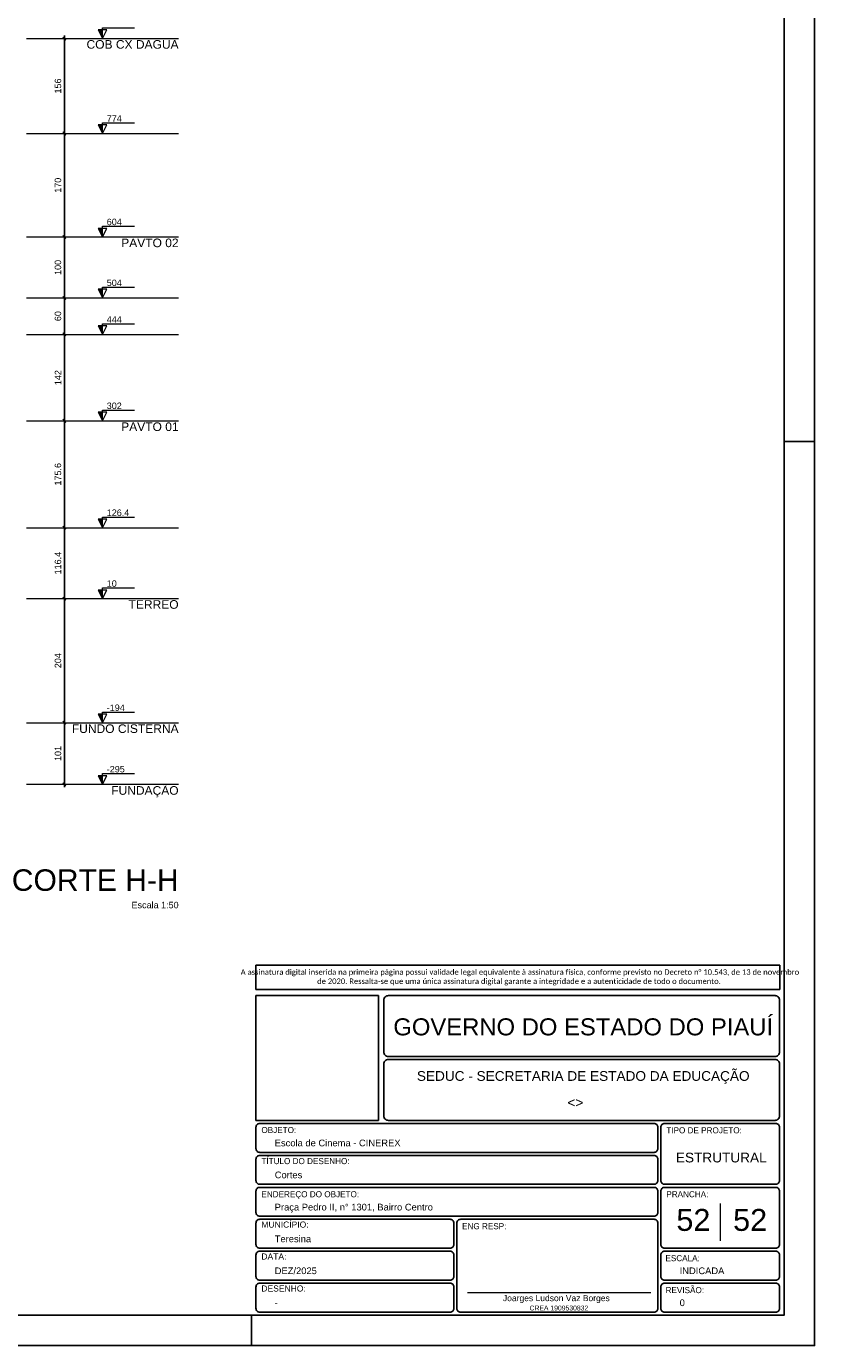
# Model space of a CAD drawing. Header units: millimetres. Extents: x 0 to 119, y 0 to 84.
# Tile 5 of 8: x 93 to 119, y 0 to 43. Entities that reach past the tile are written whole.
import ezdxf

# ---------------------------------------------------------------- set-up
doc = ezdxf.new("R2010")
doc.units = ezdxf.units.MM
doc.header["$MEASUREMENT"] = 0
doc.linetypes.add('DASHED', pattern=[1.905, 1.27, -0.635])
doc.linetypes.add('NULL', pattern=[0])
doc.layers.get('0').update_dxf_attribs({"lineweight": 18})
for name, color, linetype, lineweight in [('FO-Cotas', 5, 'Continuous', 5), ('FO-Indicações', 7, 'Continuous', 5), ('FO-Níveis', 9, 'DASHED', 5), ('FO-Títulos', 1, 'Continuous', 20), ('Nível 1', 7, 'Continuous', 0), ('Textos', 7, 'Continuous', 9)]:
    doc.layers.add(name, color=color, linetype=linetype, lineweight=lineweight)
for name, color, linetype in [('Pena 01', 1, 'Continuous'), ('SEDUC_MARF', 1, 'Continuous'), ('SEDUC_MARGG', 7, 'Continuous'), ('SEDUC_TXT01', 1, 'Continuous'), ('SEDUC_TXT02', 2, 'Continuous'), ('SEDUC_TXT05', 5, 'Continuous')]:
    doc.layers.add(name, color=color, linetype=linetype)
doc.styles.add('Arial', font='txt')
doc.styles.add('Calibri', font='txt')
doc.styles.add('TwCenMT', font='txt')
doc.dimstyles.new('UM_50.000000', dxfattribs={"dimtxt": 0.18, "dimasz": 0.1, "dimexe": 0.1, "dimexo": 0.2, "dimgap": 0, "dimtad": 1, "dimtih": 1, "dimtoh": 1, "dimdec": 1, "dimlfac": 50, "dimzin": 0, "dimdsep": 46, "dimtxsty": 'Standard', "dimcen": 0.09, "dimdle": 0.1, "dimadec": 1, "dimazin": 2, "dimtfac": 1, "dimtdec": 4, "dimtofl": 0, "dimtmove": 0, "dimatfit": 3, "dimfxl": 1, "dimtolj": 1, "dimarcsym": 0})

# ---------------------------------------------------------------- blocks, each defined once
blk = doc.blocks.new('_Oblique')
at = {"color": 0, "linetype": 'ByBlock', "lineweight": -2}
blk.add_line((-0.5, -0.5), (0.5, 0.5), dxfattribs=at)
blk = doc.blocks.new('*D28')
at = {"layer": 'Defpoints', "color": 0}
for p in [(94.26, 20.463), (94.26, 20.463), (94.26, 18.443)]:
    blk.add_point(p, dxfattribs=at)
at = {"layer": 'FO-Cotas', "color": 0, "linetype": 'Continuous', "lineweight": -2}
blk.add_line((94.26, 18.343), (94.26, 20.563), dxfattribs=at)
at = {"layer": 'FO-Cotas', "color": 0, "lineweight": -2, "xscale": 0.1, "yscale": 0.1, "zscale": 0.1}
for p, rotation in [((94.26, 20.463), 90), ((94.26, 18.443), 270)]:
    blk.add_blockref('_Oblique', p, dxfattribs=dict(at, rotation=rotation))
at = {"layer": 'FO-Cotas', "color": 7, "insert": (94.048, 19.453), "char_height": 0.2118, "attachment_point": 5, "rotation": 90, "style": 'Arial'}
blk.add_mtext('\\A1;101', dxfattribs=at)
blk = doc.blocks.new('*D29')
at = {"layer": 'Defpoints', "color": 0}
for p in [(94.26, 24.543), (94.26, 24.543), (94.26, 20.463)]:
    blk.add_point(p, dxfattribs=at)
at = {"layer": 'FO-Cotas', "color": 0, "linetype": 'Continuous', "lineweight": -2}
blk.add_line((94.26, 20.363), (94.26, 24.643), dxfattribs=at)
at = {"layer": 'FO-Cotas', "color": 0, "lineweight": -2, "xscale": 0.1, "yscale": 0.1, "zscale": 0.1}
for p, rotation in [((94.26, 24.543), 90), ((94.26, 20.463), 270)]:
    blk.add_blockref('_Oblique', p, dxfattribs=dict(at, rotation=rotation))
at = {"layer": 'FO-Cotas', "color": 7, "insert": (94.048, 22.503), "char_height": 0.2118, "attachment_point": 5, "rotation": 90, "style": 'Arial'}
blk.add_mtext('\\A1;204', dxfattribs=at)
blk = doc.blocks.new('*D30')
at = {"layer": 'Defpoints', "color": 0}
for p in [(94.26, 26.871), (94.26, 26.871), (94.26, 24.543)]:
    blk.add_point(p, dxfattribs=at)
at = {"layer": 'FO-Cotas', "color": 0, "linetype": 'Continuous', "lineweight": -2}
blk.add_line((94.26, 24.443), (94.26, 26.971), dxfattribs=at)
at = {"layer": 'FO-Cotas', "color": 0, "lineweight": -2, "xscale": 0.1, "yscale": 0.1, "zscale": 0.1}
for p, rotation in [((94.26, 26.871), 90), ((94.26, 24.543), 270)]:
    blk.add_blockref('_Oblique', p, dxfattribs=dict(at, rotation=rotation))
at = {"layer": 'FO-Cotas', "color": 7, "insert": (94.048, 25.707), "char_height": 0.2118, "attachment_point": 5, "rotation": 90, "style": 'Arial'}
blk.add_mtext('\\A1;116.4', dxfattribs=at)
blk = doc.blocks.new('*D31')
at = {"layer": 'Defpoints', "color": 0}
for p in [(94.26, 30.383), (94.26, 30.383), (94.26, 26.871)]:
    blk.add_point(p, dxfattribs=at)
at = {"layer": 'FO-Cotas', "color": 0, "linetype": 'Continuous', "lineweight": -2}
blk.add_line((94.26, 26.771), (94.26, 30.483), dxfattribs=at)
at = {"layer": 'FO-Cotas', "color": 0, "lineweight": -2, "xscale": 0.1, "yscale": 0.1, "zscale": 0.1}
for p, rotation in [((94.26, 30.383), 90), ((94.26, 26.871), 270)]:
    blk.add_blockref('_Oblique', p, dxfattribs=dict(at, rotation=rotation))
at = {"layer": 'FO-Cotas', "color": 7, "insert": (94.048, 28.627), "char_height": 0.2118, "attachment_point": 5, "rotation": 90, "style": 'Arial'}
blk.add_mtext('\\A1;175.6', dxfattribs=at)
blk = doc.blocks.new('*D32')
at = {"layer": 'Defpoints', "color": 0}
for p in [(94.26, 33.223), (94.26, 33.223), (94.26, 30.383)]:
    blk.add_point(p, dxfattribs=at)
at = {"layer": 'FO-Cotas', "color": 0, "linetype": 'Continuous', "lineweight": -2}
blk.add_line((94.26, 30.283), (94.26, 33.323), dxfattribs=at)
at = {"layer": 'FO-Cotas', "color": 0, "lineweight": -2, "xscale": 0.1, "yscale": 0.1, "zscale": 0.1}
for p, rotation in [((94.26, 33.223), 90), ((94.26, 30.383), 270)]:
    blk.add_blockref('_Oblique', p, dxfattribs=dict(at, rotation=rotation))
at = {"layer": 'FO-Cotas', "color": 7, "insert": (94.048, 31.803), "char_height": 0.2118, "attachment_point": 5, "rotation": 90, "style": 'Arial'}
blk.add_mtext('\\A1;142', dxfattribs=at)
blk = doc.blocks.new('*D33')
at = {"layer": 'Defpoints', "color": 0}
for p in [(94.26, 34.423), (94.26, 34.423), (94.26, 33.223)]:
    blk.add_point(p, dxfattribs=at)
at = {"layer": 'FO-Cotas', "color": 0, "linetype": 'Continuous', "lineweight": -2}
blk.add_line((94.26, 33.123), (94.26, 34.523), dxfattribs=at)
at = {"layer": 'FO-Cotas', "color": 0, "lineweight": -2, "xscale": 0.1, "yscale": 0.1, "zscale": 0.1}
for p, rotation in [((94.26, 34.423), 90), ((94.26, 33.223), 270)]:
    blk.add_blockref('_Oblique', p, dxfattribs=dict(at, rotation=rotation))
at = {"layer": 'FO-Cotas', "color": 7, "insert": (94.048, 33.823), "char_height": 0.2118, "attachment_point": 5, "rotation": 90, "style": 'Arial'}
blk.add_mtext('\\A1;60', dxfattribs=at)
blk = doc.blocks.new('*D34')
at = {"layer": 'Defpoints', "color": 0}
for p in [(94.26, 36.423), (94.26, 36.423), (94.26, 34.423)]:
    blk.add_point(p, dxfattribs=at)
at = {"layer": 'FO-Cotas', "color": 0, "linetype": 'Continuous', "lineweight": -2}
blk.add_line((94.26, 34.323), (94.26, 36.523), dxfattribs=at)
at = {"layer": 'FO-Cotas', "color": 0, "lineweight": -2, "xscale": 0.1, "yscale": 0.1, "zscale": 0.1}
for p, rotation in [((94.26, 36.423), 90), ((94.26, 34.423), 270)]:
    blk.add_blockref('_Oblique', p, dxfattribs=dict(at, rotation=rotation))
at = {"layer": 'FO-Cotas', "color": 7, "insert": (94.048, 35.423), "char_height": 0.2118, "attachment_point": 5, "rotation": 90, "style": 'Arial'}
blk.add_mtext('\\A1;100', dxfattribs=at)
blk = doc.blocks.new('*D35')
at = {"layer": 'Defpoints', "color": 0}
for p in [(94.26, 39.823), (94.26, 39.823), (94.26, 36.423)]:
    blk.add_point(p, dxfattribs=at)
at = {"layer": 'FO-Cotas', "color": 0, "linetype": 'Continuous', "lineweight": -2}
blk.add_line((94.26, 36.323), (94.26, 39.923), dxfattribs=at)
at = {"layer": 'FO-Cotas', "color": 0, "lineweight": -2, "xscale": 0.1, "yscale": 0.1, "zscale": 0.1}
for p, rotation in [((94.26, 39.823), 90), ((94.26, 36.423), 270)]:
    blk.add_blockref('_Oblique', p, dxfattribs=dict(at, rotation=rotation))
at = {"layer": 'FO-Cotas', "color": 7, "insert": (94.048, 38.123), "char_height": 0.2118, "attachment_point": 5, "rotation": 90, "style": 'Arial'}
blk.add_mtext('\\A1;170', dxfattribs=at)
blk = doc.blocks.new('*D36')
at = {"layer": 'Defpoints', "color": 0}
for p in [(94.26, 42.943), (94.26, 42.943), (94.26, 39.823)]:
    blk.add_point(p, dxfattribs=at)
at = {"layer": 'FO-Cotas', "color": 0, "linetype": 'Continuous', "lineweight": -2}
blk.add_line((94.26, 39.723), (94.26, 43.043), dxfattribs=at)
at = {"layer": 'FO-Cotas', "color": 0, "lineweight": -2, "xscale": 0.1, "yscale": 0.1, "zscale": 0.1}
for p, rotation in [((94.26, 42.943), 90), ((94.26, 39.823), 270)]:
    blk.add_blockref('_Oblique', p, dxfattribs=dict(at, rotation=rotation))
at = {"layer": 'FO-Cotas', "color": 7, "insert": (94.048, 41.383), "char_height": 0.2118, "attachment_point": 5, "rotation": 90, "style": 'Arial'}
blk.add_mtext('\\A1;156', dxfattribs=at)

msp = doc.modelspace()

# ---------------------------------------------------------------- hatches: boundary and pattern name
at = {"layer": 'FO-Indicações', "linetype": 'Continuous'}
for points in [[(95.5101, 42.9432), (95.5101, 43.2232), (95.3701, 43.2232), (95.5101, 42.9432)], [(95.5101, 39.8232), (95.5101, 40.1032), (95.3701, 40.1032), (95.5101, 39.8232)], [(95.5101, 36.4232), (95.5101, 36.7032), (95.3701, 36.7032), (95.5101, 36.4232)], [(95.5101, 34.4232), (95.5101, 34.7032), (95.3701, 34.7032), (95.5101, 34.4232)], [(95.5101, 33.2232), (95.5101, 33.5032), (95.3701, 33.5032), (95.5101, 33.2232)], [(95.5101, 30.3832), (95.5101, 30.6632), (95.3701, 30.6632), (95.5101, 30.3832)], [(95.5101, 26.8712), (95.5101, 27.1512), (95.3701, 27.1512), (95.5101, 26.8712)], [(95.5101, 24.5432), (95.5101, 24.8232), (95.3701, 24.8232), (95.5101, 24.5432)], [(95.5101, 20.4632), (95.5101, 20.7432), (95.3701, 20.7432), (95.5101, 20.4632)], [(95.5101, 18.4432), (95.5101, 18.7232), (95.3701, 18.7232), (95.5101, 18.4432)]]:
    msp.add_hatch(color=7, dxfattribs=at).paths.add_polyline_path(points)

# ---------------------------------------------------------------- linework, layer by layer
msp.add_line((107.4964, 1.7423), (113.5173, 1.7423))
at = {"layer": 'FO-Indicações'}
for points in [[(95.5101, 42.9432), (95.6501, 43.2232), (95.3701, 43.2232), (95.5101, 42.9432), (95.5101, 43.2932), (96.5601, 43.2932)], [(95.5101, 39.8232), (95.6501, 40.1032), (95.3701, 40.1032), (95.5101, 39.8232), (95.5101, 40.1732), (96.5601, 40.1732)], [(95.5101, 36.4232), (95.6501, 36.7032), (95.3701, 36.7032), (95.5101, 36.4232), (95.5101, 36.7732), (96.5601, 36.7732)], [(95.5101, 34.4232), (95.6501, 34.7032), (95.3701, 34.7032), (95.5101, 34.4232), (95.5101, 34.7732), (96.5601, 34.7732)], [(95.5101, 33.2232), (95.6501, 33.5032), (95.3701, 33.5032), (95.5101, 33.2232), (95.5101, 33.5732), (96.5601, 33.5732)], [(95.5101, 30.3832), (95.6501, 30.6632), (95.3701, 30.6632), (95.5101, 30.3832), (95.5101, 30.7332), (96.5601, 30.7332)], [(95.5101, 26.8712), (95.6501, 27.1512), (95.3701, 27.1512), (95.5101, 26.8712), (95.5101, 27.2212), (96.5601, 27.2212)], [(95.5101, 24.5432), (95.6501, 24.8232), (95.3701, 24.8232), (95.5101, 24.5432), (95.5101, 24.8932), (96.5601, 24.8932)], [(95.5101, 20.4632), (95.6501, 20.7432), (95.3701, 20.7432), (95.5101, 20.4632), (95.5101, 20.8132), (96.5601, 20.8132)], [(95.5101, 18.4432), (95.6501, 18.7232), (95.3701, 18.7232), (95.5101, 18.4432), (95.5101, 18.7932), (96.5601, 18.7932)]]:
    msp.add_lwpolyline(points, dxfattribs=at)
at = {"layer": 'FO-Níveis', "linetype": 'Continuous', "ltscale": 0.2}
for p, q in [((93.0101, 42.9432), (98.0101, 42.9432)), ((93.0101, 39.8232), (98.0101, 39.8232)), ((93.0101, 36.4232), (98.0101, 36.4232)), ((93.0101, 34.4232), (98.0101, 34.4232)), ((93.0101, 33.2232), (98.0101, 33.2232)), ((93.0101, 30.3832), (98.0101, 30.3832)), ((93.0101, 26.8712), (98.0101, 26.8712)), ((93.0101, 24.5432), (98.0101, 24.5432)), ((93.0101, 20.4632), (98.0101, 20.4632)), ((93.0101, 18.4432), (98.0101, 18.4432))]:
    msp.add_line(p, q, dxfattribs=at)
at = {"layer": 'Nível 1'}
msp.add_line((115.8, 4.6717), (115.8, 3.4409), dxfattribs=at)
at = {"layer": 'Pena 01'}
for p, q in [((100.55, 12.4952), (117.7575, 12.4952)), ((100.55, 12.4952), (100.55, 11.6972)), ((117.7575, 12.4952), (117.7575, 11.6972)), ((100.55, 11.6972), (117.7575, 11.6972))]:
    msp.add_line(p, q, dxfattribs=at)
at = {"layer": 'SEDUC_MARF'}
for p, q in [((117.9, 29.7), (118.9, 29.7)), ((100.4015, 1), (100.4015, 0))]:
    msp.add_line(p, q, dxfattribs=at)
for points in [[(118.9, 84.1), (0, 84.1), (0, 0), (118.9, 0)], [(100.55, 11.4972), (104.5747, 11.4972), (104.5747, 7.4), (100.55, 7.4)]]:
    msp.add_lwpolyline(points, close=True, dxfattribs=at)
for points in [[(104.9, 9.5), (117.6, 9.5, 0.4142136), (117.75, 9.65), (117.75, 9.65), (117.75, 11.35, 0.4142136), (117.6, 11.5), (117.6, 11.5), (104.9, 11.5, 0.4142136), (104.75, 11.35), (104.75, 11.35), (104.75, 9.65, 0.4142136), (104.9, 9.5), (104.9, 9.5)], [(104.9, 7.4), (117.6, 7.4, 0.4142136), (117.75, 7.55), (117.75, 7.55), (117.75, 9.25, 0.4142136), (117.6, 9.4), (117.6, 9.4), (104.9, 9.4, 0.4142136), (104.75, 9.25), (104.75, 9.25), (104.75, 7.55, 0.4142136), (104.9, 7.4), (104.9, 7.4)], [(100.675, 7.3), (113.625, 7.3, -0.4142136), (113.75, 7.175), (113.75, 7.175), (113.75, 6.475, -0.4142136), (113.625, 6.35), (113.625, 6.35), (100.675, 6.35, -0.4142136), (100.55, 6.475), (100.55, 6.475), (100.55, 7.175, -0.4142136), (100.675, 7.3), (100.675, 7.3)], [(113.975, 5.3), (117.625, 5.3, 0.4142136), (117.75, 5.425), (117.75, 5.425), (117.75, 7.175, 0.4142136), (117.625, 7.3), (117.625, 7.3), (113.975, 7.3, 0.4142136), (113.85, 7.175), (113.85, 7.175), (113.85, 5.425, 0.4142136), (113.975, 5.3), (113.975, 5.3)], [(100.675, 6.25), (113.625, 6.25, -0.4142136), (113.75, 6.125), (113.75, 6.125), (113.75, 5.425, -0.4142136), (113.625, 5.3), (113.625, 5.3), (100.675, 5.3, -0.4142136), (100.55, 5.425), (100.55, 5.425), (100.55, 6.125, -0.4142136), (100.675, 6.25), (100.675, 6.25)], [(100.675, 5.2), (113.625, 5.2, -0.4142136), (113.75, 5.075), (113.75, 5.075), (113.75, 4.375, -0.4142136), (113.625, 4.25), (113.625, 4.25), (100.675, 4.25, -0.4142136), (100.55, 4.375), (100.55, 4.375), (100.55, 5.075, -0.4142136), (100.675, 5.2), (100.675, 5.2)], [(113.975, 3.2), (117.625, 3.2, 0.4142136), (117.75, 3.325), (117.75, 3.325), (117.75, 5.075, 0.4142136), (117.625, 5.2), (117.625, 5.2), (113.975, 5.2, 0.4142136), (113.85, 5.075), (113.85, 5.075), (113.85, 3.325, 0.4142136), (113.975, 3.2), (113.975, 3.2)], [(100.675, 4.15), (106.925, 4.15, -0.4142136), (107.05, 4.025), (107.05, 4.025), (107.05, 3.325, -0.4142136), (106.925, 3.2), (106.925, 3.2), (100.675, 3.2, -0.4142136), (100.55, 3.325), (100.55, 3.325), (100.55, 4.025, -0.4142136), (100.675, 4.15), (100.675, 4.15)], [(107.275, 4.15), (113.625, 4.15, -0.4142136), (113.75, 4.025), (113.75, 4.025), (113.75, 1.225, -0.4142136), (113.625, 1.1), (113.625, 1.1), (107.275, 1.1, -0.4142136), (107.15, 1.225), (107.15, 1.225), (107.15, 4.025, -0.4142136), (107.275, 4.15), (107.275, 4.15)], [(100.675, 3.1), (106.925, 3.1, -0.4142136), (107.05, 2.975), (107.05, 2.975), (107.05, 2.275, -0.4142136), (106.925, 2.15), (106.925, 2.15), (100.675, 2.15, -0.4142136), (100.55, 2.275), (100.55, 2.275), (100.55, 2.975, -0.4142136), (100.675, 3.1), (100.675, 3.1)], [(113.975, 3.1), (117.625, 3.1, -0.4142136), (117.75, 2.975), (117.75, 2.975), (117.75, 2.275, -0.4142136), (117.625, 2.15), (117.625, 2.15), (113.975, 2.15, -0.4142136), (113.85, 2.275), (113.85, 2.275), (113.85, 2.975, -0.4142136), (113.975, 3.1), (113.975, 3.1)], [(100.675, 2.05), (106.925, 2.05, -0.4142136), (107.05, 1.925), (107.05, 1.925), (107.05, 1.225, -0.4142136), (106.925, 1.1), (106.925, 1.1), (100.675, 1.1, -0.4142136), (100.55, 1.225), (100.55, 1.225), (100.55, 1.925, -0.4142136), (100.675, 2.05), (100.675, 2.05)], [(113.975, 2.05), (117.625, 2.05, -0.4142136), (117.75, 1.925), (117.75, 1.925), (117.75, 1.225, -0.4142136), (117.625, 1.1), (117.625, 1.1), (113.975, 1.1, -0.4142136), (113.85, 1.225), (113.85, 1.225), (113.85, 1.925, -0.4142136), (113.975, 2.05), (113.975, 2.05)]]:
    msp.add_lwpolyline(points, format="xyb", dxfattribs=at)
at = {"layer": 'SEDUC_MARGG'}
msp.add_lwpolyline([(2.5, 1), (117.9, 1), (117.9, 83.1), (2.5, 83.1), (2.5, 1)], dxfattribs=at)

# ---------------------------------------------------------------- texts
at = {"layer": 'FO-Indicações', "linetype": 'NULL', "line_spacing_factor": 0.798, "style": 'Arial'}
for s, insert, char_height, width, attachment_point in [('COB CX DAGUA', (98.0097, 42.6044), 0.2824, 5.981016, 9), ('774', (95.6497, 40.2081), 0.2118, 0.967705, 7), ('604', (95.6497, 36.8081), 0.2118, 0.967705, 7), ('PAVTO 02', (98.0097, 36.0844), 0.2824, 3.728232, 9), ('504', (95.6497, 34.8081), 0.2118, 0.967705, 7), ('444', (95.6497, 33.6081), 0.2118, 0.967705, 7), ('302', (95.6497, 30.7681), 0.2118, 0.967705, 7), ('PAVTO 01', (98.0097, 30.0444), 0.2824, 3.728232, 9), ('126.4', (95.6497, 27.2561), 0.2118, 1.451416, 7), ('10', (95.6497, 24.9281), 0.2118, 0.645137, 7), ('TÉRREO', (98.0097, 24.2044), 0.2824, 3.250254, 9), ('-194', (95.6497, 20.8481), 0.2118, 1.16085, 7), ('FUNDO CISTERNA', (98.0097, 20.1244), 0.2824, 6.933545, 9), ('-295', (95.6497, 18.8281), 0.2118, 1.16085, 7), ('FUNDAÇÃO', (98.0097, 18.0112), 0.2824, 4.376836, 9)]:
    msp.add_mtext(s, dxfattribs=dict(at, insert=insert, char_height=char_height, width=width, attachment_point=attachment_point))
at = {"layer": 'FO-Títulos', "linetype": 'NULL', "attachment_point": 9, "line_spacing_factor": 0.798, "style": 'Arial'}
for s, insert, char_height, width in [('CORTE H-H', (98.0097, 14.9312), 0.706, 10.999248), ('Escala 1:50', (98.0097, 14.3661), 0.2118, 3.03084)]:
    msp.add_mtext(s, dxfattribs=dict(at, insert=insert, char_height=char_height, width=width))
at = {"layer": 'Pena 01', "color": 3, "linetype": 'NULL', "insert": (109.1898, 12.0983), "char_height": 0.1803712, "width": 18.645941, "attachment_point": 5, "style": 'Calibri'}
msp.add_mtext(' A assinatura digital inserida na primeira página possui validade legal equivalente à assinatura física, conforme previsto no Decreto n%%d 10.543, de 13 de novembro de 2020. Ressalta-se que uma única assinatura digital garante a integridade e a autenticidade de todo o documento.', dxfattribs=at)
at = {"layer": 'SEDUC_TXT01', "linetype": 'NULL', "char_height": 0.2, "width": 17.8054, "attachment_point": 1}
for s, insert, style in [('OBJETO:', (100.7294, 7.1834), 'TwCenMT'), ('TIPO DE PROJETO:', (114.0294, 7.1739), 'TwCenMT'), ('TÍTULO DO DESENHO:', (100.7294, 6.1626), 'TwCenMT'), ('ENDEREÇO DO OBJETO:', (100.7294, 5.0739), 'TwCenMT'), ('PRANCHA:', (114.0294, 5.0739), 'TwCenMT'), ('MUNICÍPIO:', (100.7288, 4.0771), 'Arial'), ('ENG RESP:', (107.3208, 4.0239), 'TwCenMT'), ('DATA:', (100.7288, 3.0271), 'Arial'), ('ESCALA:', (114.0004, 2.9739), 'TwCenMT'), ('DESENHO:', (100.7288, 1.9771), 'Arial'), ('REVISÃO:', (114.0054, 1.9239), 'TwCenMT')]:
    msp.add_mtext(s, dxfattribs=dict(at, insert=insert, style=style))
at = {"layer": 'SEDUC_TXT02', "linetype": 'NULL', "attachment_point": 8, "line_spacing_factor": 0.9, "style": 'Arial'}
for s, insert, char_height, width in [('SEDUC - SECRETARIA DE ESTADO DA EDUCAÇÃO ', (111.3, 8.6), 0.32, 21.758945), ('Joarges Ludson Vaz Borges', (110.4173, 1.4), 0.2, 7.035547), ('CREA 1909530832', (110.5015, 1.1528), 0.16, 3.791777)]:
    msp.add_mtext(s, dxfattribs=dict(at, insert=insert, char_height=char_height, width=width))
at = {"layer": 'SEDUC_TXT05', "linetype": 'NULL', "insert": (111.3, 10.1848), "char_height": 0.56, "width": 24.876973, "attachment_point": 8, "line_spacing_factor": 0.9, "style": 'Arial'}
msp.add_mtext('GOVERNO DO ESTADO DO PIAUÍ', dxfattribs=at)
at = {"layer": 'Textos', "linetype": 'NULL', "line_spacing_factor": 0.9, "style": 'Arial'}
for s, insert, char_height, width, attachment_point in [('<>', (111.0425, 7.8271), 0.32, 1.067813, 8), ('Escola de Cinema - CINEREX', (101.1671, 6.545), 0.22, 8.109531, 7), ('ESTRUTURAL', (115.8344, 6.0142), 0.32, 5.907383, 8), ('Cortes', (101.1671, 5.495), 0.22, 1.807187, 7), ('Praça Pedro II, n%%d 1301, Bairro Centro', (101.1671, 4.3724), 0.22, 10.164414, 7), ('52', (114.9181, 3.7594), 0.72, 2.264609, 8), ('52', (116.7818, 3.7594), 0.72, 2.264609, 8), ('Teresina', (101.1671, 3.395), 0.22, 2.374375, 7), ('DEZ/2025', (101.1671, 2.345), 0.22, 2.741465, 7), ('INDICADA', (114.4671, 2.345), 0.22, 2.906992, 7), ('-', (101.1671, 1.295), 0.22, 0.239805, 7), ('0', (114.4671, 1.295), 0.22, 0.373691, 7)]:
    msp.add_mtext(s, dxfattribs=dict(at, insert=insert, char_height=char_height, width=width, attachment_point=attachment_point))

# ---------------------------------------------------------------- dimensions: what is measured, and where the dimension line sits
at = {"layer": 'FO-Cotas', "linetype": 'Continuous'}
for base, p1, p2, picture, middle in [((94.2601, 42.9432), (94.2601, 39.8232), (94.2601, 42.9432), '*D36', (94.0483, 41.3832)), ((94.2601, 39.8232), (94.2601, 36.4232), (94.2601, 39.8232), '*D35', (94.0483, 38.1232)), ((94.2601, 36.4232), (94.2601, 34.4232), (94.2601, 36.4232), '*D34', (94.0483, 35.4232)), ((94.2601, 34.4232), (94.2601, 33.2232), (94.2601, 34.4232), '*D33', (94.0483, 33.8232)), ((94.2601, 33.2232), (94.2601, 30.3832), (94.2601, 33.2232), '*D32', (94.0483, 31.8032)), ((94.2601, 30.3832), (94.2601, 26.8712), (94.2601, 30.3832), '*D31', (94.0483, 28.6272)), ((94.2601, 26.8712), (94.2601, 24.5432), (94.2601, 26.8712), '*D30', (94.0483, 25.7072)), ((94.2601, 24.5432), (94.2601, 20.4632), (94.2601, 24.5432), '*D29', (94.0483, 22.5032)), ((94.2601, 20.4632), (94.2601, 18.4432), (94.2601, 20.4632), '*D28', (94.0483, 19.4532))]:
    dim = msp.add_linear_dim(base=base, p1=p1, p2=p2, angle=90, dimstyle='UM_50.000000', override={"dimtxt": 0.2118, "dimasz": 0.1, "dimexe": 0.1, "dimexo": 0.2, "dimtad": 1, "dimtih": 0, "dimtoh": 0, "dimdec": 1, "dimlfac": 50, "dimzin": 8, "dimtxsty": 'Arial', "dimblk": 'Oblique', "dimblk1": 'Oblique', "dimblk2": 'Oblique', "dimsah": 1, "dimdle": 0.1, "dimse1": 1, "dimse2": 1, "dimclrt": 7, "dimadec": 1, "dimazin": 3, "dimtmove": 2, "dimldrblk": 'Oblique'}, dxfattribs=at)
    dim.commit()
    dim.dimension.update_dxf_attribs({"geometry": picture, "text_midpoint": middle, "dimtype": 160, "text_rotation": 90})

doc.saveas('drawing.dxf')
